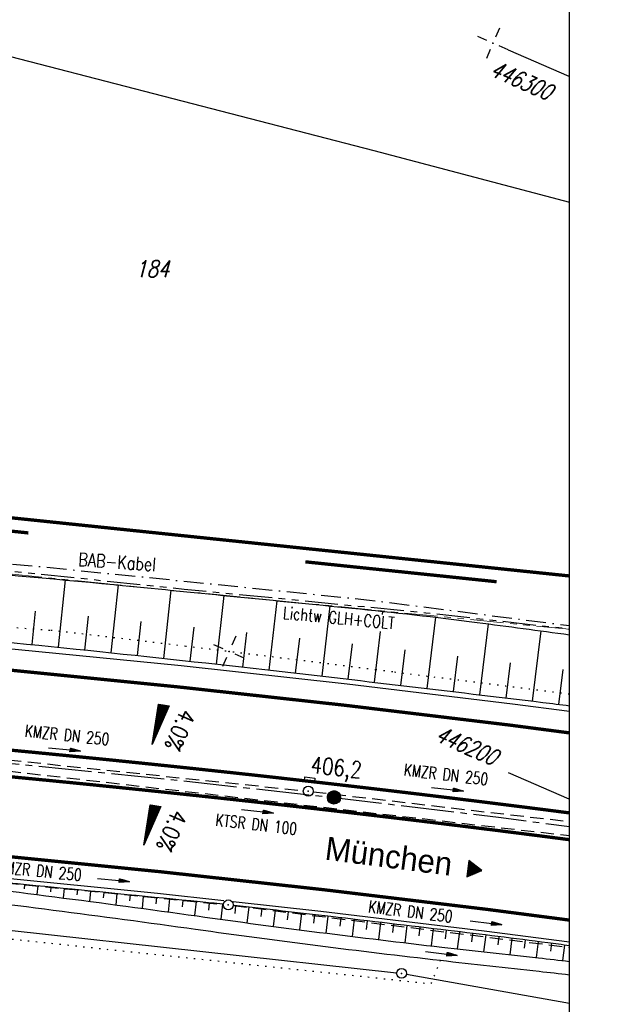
# Model space of a CAD drawing. Extents: x 0 to 1135, y 0 to 420.
# Tile 62 of 84: x 867 to 955, y 179 to 328. Entities that reach past the tile are written whole.
import ezdxf
from ezdxf.enums import TextEntityAlignment as Align

# ---------------------------------------------------------------- set-up
doc = ezdxf.new("R2010")
doc.units = 0
doc.header["$LTSCALE"] = 2
doc.header["$MEASUREMENT"] = 0
for name, pattern in [('ACHSE', [5.5, 4, -0.5, 0.5, -0.5]), ('AUSGEZOGEN', [0]), ('BAB-FM2', [2.6, 1.5, -0.5, 0.1, -0.5]), ('GEMARKBAB', [3.7, 2, -0.5, 0.1, -0.5, 0.1, -0.5]), ('GESTRICH-X2', [1.5, 1, -0.5]), ('PHANTOMX2', [5, 2.5, -0.5, 0.5, -0.5, 0.5, -0.5]), ('PUNKTX2_STR', [0.6, 0.1, -0.5])]:
    doc.linetypes.add(name, pattern=pattern)
doc.layers.get('0').update_dxf_attribs({"color": 8, "linetype": 'AUSGEZOGEN'})
for name, color, linetype in [('ACHSETOP', 250, 'ACHSE'), ('BAB_FM', 8, 'BAB-FM2'), ('BOESCHG', 8, 'AUSGEZOGEN'), ('FBRTOP', 8, 'AUSGEZOGEN'), ('FLSTNR', 8, 'AUSGEZOGEN'), ('GEF', 8, 'AUSGEZOGEN'), ('GEMARKGRZ', 8, 'GEMARKBAB'), ('GRENZL-BAB', 7, 'AUSGEZOGEN'), ('GRENZP-BAB', 7, 'AUSGEZOGEN'), ('HEKT_B', 250, 'CONTINUOUS'), ('KANAL', 200, 'GESTRICH-X2'), ('Lichtwellenleiter COLT', 8, 'PHANTOMX2'), ('Lichtwellenleiter GLH', 8, 'PHANTOMX2'), ('MULDE', 8, 'AUSGEZOGEN'), ('NETZ', 250, 'AUSGEZOGEN'), ('NUTZUNG', 8, 'PUNKTX2_STR'), ('PFEIL', 200, 'CONTINUOUS'), ('PFEILTOP', 8, 'AUSGEZOGEN'), ('RAHMEN', 250, 'AUSGEZOGEN'), ('RICHTUNG', 250, 'CONTINUOUS'), ('SCHSYMBOL', 200, 'AUSGEZOGEN'), ('STROMLTG', 8, 'AUSGEZOGEN'), ('TEXTO', 200, 'CONTINUOUS')]:
    doc.layers.add(name, color=color, linetype=linetype)
doc.styles.add('ROMANS', font='romans.shx', dxfattribs={"width": 0.8})
doc.styles.add('UNIR-O', font='unir_o.shx')

# ---------------------------------------------------------------- blocks, each defined once
blk = doc.blocks.new('IKR')
at = {"color": 0}
for p, q in [((0, 1), (0, 2.5)), ((-2.5, 0), (-1, 0)), ((1, 0), (2.5, 0)), ((0, -2.5), (0, -1))]:
    blk.add_line(p, q, dxfattribs=at)
blk.add_circle((0, 0), 0.05, dxfattribs=at)
blk.add_point((0, 0), dxfattribs=at)
blk = doc.blocks.new('*X16')
at = {"color": 0}
for p, q in [((212.23, 257.39), (213.24, 258.4)), ((212.24, 257.33), (213.31, 258.4)), ((212.24, 257.47), (213.17, 258.4)), ((212.24, 257.26), (213.37, 258.39)), ((212.24, 257.55), (213.09, 258.39)), ((212.25, 257.2), (213.43, 258.38)), ((212.26, 257.63), (213, 258.37)), ((212.27, 257.14), (213.49, 258.37)), ((212.28, 257.09), (213.55, 258.35)), ((212.29, 257.73), (212.9, 258.35)), ((212.3, 257.04), (213.6, 258.33)), ((212.32, 256.99), (213.65, 258.31)), ((212.34, 257.86), (212.78, 258.29)), ((212.35, 256.94), (213.69, 258.29)), ((212.37, 256.9), (213.74, 258.26)), ((212.4, 256.85), (213.78, 258.24)), ((212.43, 256.81), (213.83, 258.21)), ((212.46, 256.77), (213.86, 258.18)), ((212.49, 256.73), (213.9, 258.14)), ((212.53, 256.7), (213.94, 258.11)), ((212.56, 256.66), (213.97, 258.07)), ((212.6, 256.63), (214.01, 258.03)), ((212.64, 256.6), (214.04, 257.99)), ((212.68, 256.57), (214.07, 257.95)), ((212.73, 256.54), (214.09, 257.91)), ((212.77, 256.52), (214.12, 257.86)), ((212.82, 256.49), (214.14, 257.82)), ((212.87, 256.47), (214.16, 257.77)), ((212.92, 256.45), (214.18, 257.72)), ((212.97, 256.44), (214.2, 257.66)), ((213.03, 256.42), (214.21, 257.6)), ((213.09, 256.41), (214.22, 257.54)), ((213.16, 256.41), (214.23, 257.48)), ((213.22, 256.4), (214.23, 257.41)), ((213.3, 256.41), (214.23, 257.34)), ((213.38, 256.41), (214.22, 257.26)), ((213.46, 256.43), (214.2, 257.17)), ((213.56, 256.46), (214.18, 257.07)), ((213.69, 256.51), (214.12, 256.95))]:
    blk.add_line(p, q, dxfattribs=at)
blk = doc.blocks.new('SRMAST2')
at = {"color": 0}
blk.add_circle((0, 0), 0.999, dxfattribs=at)
blk.add_point((0, 0), dxfattribs=at)
blk.add_blockref('*X16', (-213.23, -257.4))
blk = doc.blocks.new('RPFEIL')
at = {"color": 0}
for p, q in [((0, 0), (-1.25, -2.17)), ((-0.85, -2.17), (-0.85, -1.47)), ((-0.75, -2.17), (-0.75, -1.3)), ((-0.65, -2.17), (-0.65, -1.13)), ((-0.55, -2.17), (-0.55, -0.95)), ((-0.45, -2.17), (-0.45, -0.78)), ((-0.35, -2.17), (-0.35, -0.61)), ((-0.25, -2.17), (-0.25, -0.43)), ((-0.15, -2.17), (-0.15, -0.26)), ((-0.05, -2.17), (-0.05, -0.09)), ((1.25, -2.17), (0, 0)), ((0.05, -2.17), (0.05, -0.09)), ((0.15, -2.17), (0.15, -0.26)), ((0.25, -2.17), (0.25, -0.43)), ((0.35, -2.17), (0.35, -0.61)), ((0.45, -2.17), (0.45, -0.78)), ((0.55, -2.17), (0.55, -0.95)), ((0.65, -2.17), (0.65, -1.13)), ((0.75, -2.17), (0.75, -1.3)), ((0.85, -2.17), (0.85, -1.47)), ((-1.25, -2.17), (1.25, -2.17)), ((-1.15, -2.17), (-1.15, -1.99)), ((-1.05, -2.17), (-1.05, -1.82)), ((-0.95, -2.17), (-0.95, -1.65)), ((0.95, -2.17), (0.95, -1.65)), ((1.05, -2.17), (1.05, -1.82)), ((1.15, -2.17), (1.15, -1.99))]:
    blk.add_line(p, q, dxfattribs=at)
blk = doc.blocks.new('*X14')
at = {"color": 0}
for p, q in [((725.83, 193.84), (727.44, 195.45)), ((725.83, 193.85), (727.43, 195.45)), ((725.83, 193.86), (727.42, 195.45)), ((725.83, 193.87), (727.41, 195.45)), ((725.83, 193.88), (727.4, 195.45)), ((725.83, 193.89), (727.39, 195.45)), ((725.83, 193.9), (727.38, 195.45)), ((725.83, 193.91), (727.37, 195.45)), ((725.83, 193.91), (727.37, 195.45)), ((725.83, 193.92), (727.36, 195.45)), ((725.83, 193.93), (727.35, 195.45)), ((725.83, 193.94), (727.34, 195.45)), ((725.83, 193.95), (727.33, 195.45)), ((725.83, 193.96), (727.32, 195.45)), ((725.83, 193.97), (727.31, 195.45)), ((725.83, 193.98), (727.3, 195.45)), ((725.83, 193.99), (727.29, 195.45)), ((725.83, 193.99), (727.29, 195.45)), ((725.83, 194), (727.28, 195.45)), ((725.83, 194.01), (727.27, 195.45)), ((725.83, 194.02), (727.26, 195.45)), ((725.83, 194.03), (727.25, 195.45)), ((725.83, 194.04), (727.24, 195.45)), ((725.83, 194.05), (727.23, 195.45)), ((725.83, 194.06), (727.22, 195.45)), ((725.83, 194.06), (727.21, 195.45)), ((725.83, 194.07), (727.21, 195.45)), ((725.83, 194.08), (727.2, 195.45)), ((725.83, 194.09), (727.19, 195.45)), ((725.83, 194.1), (727.18, 195.45)), ((725.83, 194.11), (727.17, 195.45)), ((725.83, 194.12), (727.16, 195.45)), ((725.83, 194.13), (727.15, 195.45)), ((725.83, 194.14), (727.14, 195.45)), ((725.83, 194.14), (727.14, 195.45)), ((725.83, 194.15), (727.13, 195.45)), ((725.83, 194.16), (727.12, 195.45)), ((725.83, 194.17), (727.11, 195.45)), ((725.83, 194.18), (727.1, 195.45)), ((725.83, 194.19), (727.09, 195.45)), ((725.83, 194.2), (727.08, 195.45)), ((725.83, 194.21), (727.07, 195.45)), ((725.83, 194.21), (727.06, 195.45)), ((725.83, 194.22), (727.06, 195.45)), ((725.83, 194.23), (727.05, 195.45)), ((725.83, 194.24), (727.04, 195.45)), ((725.83, 194.25), (727.03, 195.45)), ((725.83, 194.26), (727.02, 195.45)), ((725.83, 194.27), (727.01, 195.45)), ((725.83, 194.28), (727, 195.45)), ((725.83, 194.29), (726.99, 195.45)), ((725.83, 194.29), (726.99, 195.45)), ((725.83, 194.3), (726.98, 195.45)), ((725.83, 194.31), (726.97, 195.45)), ((725.83, 194.32), (726.96, 195.45)), ((725.83, 194.33), (726.95, 195.45)), ((725.83, 194.34), (726.94, 195.45)), ((725.83, 194.35), (726.93, 195.45)), ((725.83, 194.36), (726.92, 195.45)), ((725.83, 194.37), (726.91, 195.45)), ((725.83, 194.37), (726.91, 195.45)), ((725.83, 194.38), (726.9, 195.45)), ((725.83, 194.39), (726.89, 195.45)), ((725.83, 194.4), (726.88, 195.45)), ((725.83, 194.41), (726.87, 195.45)), ((725.83, 194.42), (726.86, 195.45)), ((725.83, 194.43), (726.85, 195.45)), ((725.83, 194.44), (726.84, 195.45)), ((725.83, 194.44), (726.83, 195.45)), ((725.83, 194.45), (726.83, 195.45)), ((725.83, 194.46), (726.82, 195.45)), ((725.83, 194.47), (726.81, 195.45)), ((725.83, 194.48), (726.8, 195.45)), ((725.83, 194.49), (726.79, 195.45)), ((725.83, 194.5), (726.78, 195.45)), ((725.83, 194.51), (726.77, 195.45)), ((725.83, 194.52), (726.76, 195.45)), ((725.83, 194.52), (726.76, 195.45)), ((725.83, 194.53), (726.75, 195.45)), ((725.83, 194.54), (726.74, 195.45)), ((725.83, 194.55), (726.73, 195.45)), ((725.83, 194.56), (726.72, 195.45)), ((725.83, 194.57), (726.71, 195.45)), ((725.83, 194.58), (726.7, 195.45)), ((725.83, 194.59), (726.69, 195.45)), ((725.83, 194.59), (726.68, 195.45)), ((725.83, 194.6), (726.68, 195.45)), ((725.83, 194.61), (726.67, 195.45)), ((725.83, 194.62), (726.66, 195.45)), ((725.83, 194.63), (726.65, 195.45)), ((725.83, 194.64), (726.64, 195.45)), ((725.83, 194.65), (726.63, 195.45)), ((725.83, 194.66), (726.62, 195.45)), ((725.83, 194.67), (726.61, 195.45)), ((725.83, 194.67), (726.61, 195.45)), ((725.83, 194.68), (726.6, 195.45)), ((725.83, 194.69), (726.59, 195.45)), ((725.83, 194.7), (726.58, 195.45)), ((725.83, 194.71), (726.57, 195.45)), ((725.83, 194.72), (726.56, 195.45)), ((725.83, 194.73), (726.55, 195.45)), ((725.83, 194.74), (726.54, 195.45)), ((725.83, 194.75), (726.53, 195.45)), ((725.83, 194.75), (726.53, 195.45)), ((725.83, 194.76), (726.52, 195.45)), ((725.83, 194.77), (726.51, 195.45)), ((725.83, 194.78), (726.5, 195.45)), ((725.83, 194.79), (726.49, 195.45)), ((725.83, 194.8), (726.48, 195.45)), ((725.83, 194.81), (726.47, 195.45)), ((725.83, 194.82), (726.46, 195.45)), ((725.83, 194.82), (726.45, 195.45)), ((725.83, 194.83), (726.45, 195.45)), ((725.83, 194.84), (726.44, 195.45)), ((725.83, 194.85), (726.43, 195.45)), ((725.83, 194.86), (726.42, 195.45)), ((725.83, 194.87), (726.41, 195.45)), ((725.83, 194.88), (726.4, 195.45)), ((725.83, 194.89), (726.39, 195.45)), ((725.83, 194.9), (726.38, 195.45)), ((725.83, 194.9), (726.38, 195.45)), ((725.83, 194.91), (726.37, 195.45)), ((725.83, 194.92), (726.36, 195.45)), ((725.83, 194.93), (726.35, 195.45)), ((725.83, 194.94), (726.34, 195.45)), ((725.83, 194.95), (726.33, 195.45)), ((725.83, 194.96), (726.32, 195.45)), ((725.83, 194.97), (726.31, 195.45)), ((725.83, 194.98), (726.3, 195.45)), ((725.83, 194.98), (726.3, 195.45)), ((725.83, 194.99), (726.29, 195.45)), ((725.83, 195), (726.28, 195.45)), ((725.83, 195.01), (726.27, 195.45)), ((725.83, 195.02), (726.26, 195.45)), ((725.83, 195.03), (726.25, 195.45)), ((725.83, 195.04), (726.24, 195.45)), ((725.83, 195.05), (726.23, 195.45)), ((725.83, 195.05), (726.22, 195.45)), ((725.83, 195.06), (726.22, 195.45)), ((725.83, 195.07), (726.21, 195.45)), ((725.83, 195.08), (726.2, 195.45)), ((725.83, 195.09), (726.19, 195.45)), ((725.83, 195.1), (726.18, 195.45)), ((725.83, 195.11), (726.17, 195.45)), ((725.83, 195.12), (726.16, 195.45)), ((725.83, 195.13), (726.15, 195.45)), ((725.83, 195.13), (726.15, 195.45)), ((725.83, 195.14), (726.14, 195.45)), ((725.83, 195.15), (726.13, 195.45)), ((725.83, 195.16), (726.12, 195.45)), ((725.83, 195.17), (726.11, 195.45)), ((725.83, 195.18), (726.1, 195.45)), ((725.83, 195.19), (726.09, 195.45)), ((725.83, 195.2), (726.08, 195.45)), ((725.83, 195.2), (726.07, 195.45)), ((725.83, 195.21), (726.07, 195.45)), ((725.83, 195.22), (726.06, 195.45)), ((725.83, 195.23), (726.05, 195.45)), ((725.83, 195.24), (726.04, 195.45)), ((725.83, 195.25), (726.03, 195.45)), ((725.83, 195.26), (726.02, 195.45)), ((725.83, 195.27), (726.01, 195.45)), ((725.83, 195.28), (726, 195.45)), ((725.83, 195.28), (726, 195.45)), ((725.83, 195.29), (725.99, 195.45)), ((725.83, 195.3), (725.98, 195.45)), ((725.83, 195.31), (725.97, 195.45)), ((725.83, 195.32), (725.96, 195.45)), ((725.83, 195.33), (725.95, 195.45)), ((725.83, 195.34), (725.94, 195.45)), ((725.83, 195.35), (725.93, 195.45)), ((725.83, 195.36), (725.92, 195.45)), ((725.83, 195.36), (725.92, 195.45)), ((725.83, 195.37), (725.91, 195.45)), ((725.83, 195.38), (725.9, 195.45)), ((725.83, 195.39), (725.89, 195.45)), ((725.83, 195.4), (725.88, 195.45)), ((725.83, 195.41), (725.87, 195.45)), ((725.83, 195.42), (725.86, 195.45)), ((725.83, 195.43), (725.85, 195.45)), ((725.83, 195.43), (725.84, 195.45)), ((725.83, 195.44), (725.84, 195.45)), ((725.83, 193.83), (727.43, 195.43)), ((725.83, 193.82), (727.43, 195.42)), ((725.83, 193.81), (727.43, 195.41)), ((725.83, 193.8), (727.42, 195.4)), ((725.83, 193.79), (727.42, 195.38)), ((725.83, 193.78), (727.42, 195.37)), ((725.83, 193.77), (727.41, 195.36)), ((725.83, 193.76), (727.41, 195.35)), ((725.83, 193.76), (727.41, 195.34)), ((725.83, 193.75), (727.4, 195.32)), ((725.83, 193.74), (727.4, 195.31)), ((725.83, 193.73), (727.4, 195.3)), ((725.83, 193.72), (727.4, 195.29)), ((725.83, 193.71), (727.39, 195.28)), ((725.83, 193.7), (727.39, 195.26)), ((725.83, 193.69), (727.39, 195.25)), ((725.83, 193.68), (727.38, 195.24)), ((725.83, 193.68), (727.38, 195.23)), ((725.83, 193.67), (727.38, 195.22)), ((725.83, 193.66), (727.37, 195.2)), ((725.83, 193.65), (727.37, 195.19)), ((725.83, 193.64), (727.37, 195.18)), ((725.83, 193.63), (727.36, 195.17)), ((725.83, 193.62), (727.36, 195.16)), ((725.83, 193.61), (727.36, 195.14)), ((725.83, 193.61), (727.35, 195.13)), ((725.83, 193.6), (727.35, 195.12)), ((725.83, 193.59), (727.35, 195.11)), ((725.83, 193.58), (727.34, 195.1)), ((725.83, 193.57), (727.34, 195.08)), ((725.83, 193.56), (727.34, 195.07)), ((725.83, 193.55), (727.34, 195.06)), ((725.83, 193.54), (727.33, 195.05)), ((725.83, 193.53), (727.33, 195.04)), ((725.83, 193.53), (727.33, 195.02)), ((725.83, 193.52), (727.32, 195.01)), ((725.83, 193.51), (727.32, 195)), ((725.83, 193.5), (727.32, 194.99)), ((725.83, 193.49), (727.31, 194.98)), ((725.83, 193.48), (727.31, 194.96)), ((725.83, 193.47), (727.31, 194.95)), ((725.83, 193.46), (727.3, 194.94)), ((725.83, 193.45), (727.3, 194.93)), ((725.83, 193.45), (727.3, 194.92)), ((725.83, 193.44), (727.29, 194.91)), ((725.83, 193.43), (727.29, 194.89)), ((725.83, 193.42), (727.29, 194.88)), ((725.83, 193.41), (727.29, 194.87)), ((725.83, 193.4), (727.28, 194.86)), ((725.83, 193.39), (727.28, 194.85)), ((725.83, 193.38), (727.28, 194.83)), ((725.83, 193.38), (727.27, 194.82)), ((725.83, 193.37), (727.27, 194.81)), ((725.83, 193.36), (727.27, 194.8)), ((725.83, 193.35), (727.26, 194.79)), ((725.83, 193.34), (727.26, 194.77)), ((725.83, 193.33), (727.26, 194.76)), ((725.83, 193.32), (727.25, 194.75)), ((725.83, 193.31), (727.25, 194.74)), ((725.83, 193.3), (727.25, 194.73)), ((725.83, 193.3), (727.24, 194.71)), ((725.83, 193.29), (727.24, 194.7)), ((725.83, 193.28), (727.24, 194.69)), ((725.83, 193.27), (727.23, 194.68)), ((725.83, 193.26), (727.23, 194.67)), ((725.83, 193.25), (727.23, 194.65)), ((725.83, 193.24), (727.23, 194.64)), ((725.83, 193.23), (727.22, 194.63)), ((725.83, 193.22), (727.22, 194.62)), ((725.83, 193.22), (727.22, 194.61)), ((725.83, 193.21), (727.21, 194.59)), ((725.83, 193.2), (727.21, 194.58)), ((725.83, 193.19), (727.21, 194.57)), ((725.83, 193.18), (727.2, 194.56)), ((725.83, 193.17), (727.2, 194.55)), ((725.83, 193.16), (727.2, 194.53)), ((725.83, 193.15), (727.19, 194.52)), ((725.83, 193.15), (727.19, 194.51)), ((725.83, 193.14), (727.19, 194.5)), ((725.83, 193.13), (727.18, 194.49)), ((725.83, 193.12), (727.18, 194.47)), ((725.83, 193.11), (727.18, 194.46)), ((725.83, 193.1), (727.17, 194.45)), ((725.83, 193.09), (727.17, 194.44)), ((725.83, 193.08), (727.17, 194.43)), ((725.83, 193.07), (727.17, 194.41)), ((725.83, 193.07), (727.16, 194.4)), ((725.83, 193.06), (727.16, 194.39)), ((725.83, 193.05), (727.16, 194.38)), ((725.83, 193.04), (727.15, 194.37)), ((725.83, 193.03), (727.15, 194.35)), ((725.83, 193.02), (727.15, 194.34)), ((725.83, 193.01), (727.14, 194.33)), ((725.83, 193), (727.14, 194.32)), ((725.83, 193), (727.14, 194.31)), ((725.83, 192.99), (727.13, 194.29)), ((725.83, 192.98), (727.13, 194.28)), ((725.83, 192.97), (727.13, 194.27)), ((725.83, 192.96), (727.12, 194.26)), ((725.83, 192.95), (727.12, 194.25)), ((725.83, 192.94), (727.12, 194.23)), ((725.83, 192.93), (727.11, 194.22)), ((725.83, 192.92), (727.11, 194.21)), ((725.83, 192.92), (727.11, 194.2)), ((725.83, 192.91), (727.11, 194.19)), ((725.83, 192.9), (727.1, 194.17)), ((725.83, 192.89), (727.1, 194.16)), ((725.83, 192.88), (727.1, 194.15)), ((725.83, 192.87), (727.09, 194.14)), ((725.83, 192.86), (727.09, 194.13)), ((725.83, 192.85), (727.09, 194.11)), ((725.83, 192.84), (727.08, 194.1)), ((725.83, 192.84), (727.08, 194.09)), ((725.83, 192.83), (727.08, 194.08)), ((725.83, 192.82), (727.07, 194.07)), ((725.83, 192.81), (727.07, 194.05)), ((725.83, 192.8), (727.07, 194.04)), ((725.83, 192.79), (727.06, 194.03)), ((725.83, 192.78), (727.06, 194.02)), ((725.83, 192.77), (727.06, 194.01)), ((725.83, 192.77), (727.05, 193.99)), ((725.83, 192.76), (727.05, 193.98)), ((725.83, 192.75), (727.05, 193.97)), ((725.83, 192.74), (727.05, 193.96)), ((725.83, 192.73), (727.04, 193.95)), ((725.83, 192.72), (727.04, 193.93)), ((725.83, 192.71), (727.04, 193.92)), ((725.83, 192.7), (727.03, 193.91)), ((725.83, 192.69), (727.03, 193.9)), ((725.83, 192.69), (727.03, 193.89)), ((725.83, 192.68), (727.02, 193.87)), ((725.83, 192.67), (727.02, 193.86)), ((725.83, 192.66), (727.02, 193.85)), ((725.83, 192.65), (727.01, 193.84)), ((725.83, 192.64), (727.01, 193.83)), ((725.83, 192.63), (727.01, 193.81)), ((725.83, 192.62), (727, 193.8)), ((725.83, 192.62), (727, 193.79)), ((725.83, 192.61), (727, 193.78)), ((725.83, 192.6), (726.99, 193.77)), ((725.83, 192.59), (726.99, 193.75)), ((725.83, 192.58), (726.99, 193.74)), ((725.83, 192.57), (726.99, 193.73)), ((725.83, 192.56), (726.98, 193.72)), ((725.83, 192.55), (726.98, 193.71)), ((725.83, 192.54), (726.98, 193.69)), ((725.83, 192.54), (726.97, 193.68)), ((725.83, 192.53), (726.97, 193.67)), ((725.83, 192.52), (726.97, 193.66)), ((725.83, 192.51), (726.96, 193.65)), ((725.83, 192.5), (726.96, 193.63)), ((725.83, 192.49), (726.96, 193.62)), ((725.83, 192.48), (726.95, 193.61)), ((725.83, 192.47), (726.95, 193.6)), ((725.83, 192.46), (726.95, 193.59)), ((725.83, 192.46), (726.94, 193.57)), ((725.83, 192.45), (726.94, 193.56)), ((725.83, 192.44), (726.94, 193.55)), ((725.83, 192.43), (726.94, 193.54)), ((725.83, 192.42), (726.93, 193.53)), ((725.83, 192.41), (726.93, 193.51)), ((725.83, 192.4), (726.93, 193.5)), ((725.83, 192.39), (726.92, 193.49)), ((725.83, 192.39), (726.92, 193.48)), ((725.83, 192.38), (726.92, 193.47)), ((725.83, 192.37), (726.91, 193.45)), ((725.83, 192.36), (726.91, 193.44)), ((725.83, 192.35), (726.91, 193.43)), ((725.83, 192.34), (726.9, 193.42)), ((725.83, 192.33), (726.9, 193.41)), ((725.83, 192.32), (726.9, 193.39)), ((725.83, 192.31), (726.89, 193.38)), ((725.83, 192.31), (726.89, 193.37)), ((725.83, 192.3), (726.89, 193.36)), ((725.83, 192.29), (726.88, 193.35)), ((725.83, 192.28), (726.88, 193.33)), ((725.83, 192.27), (726.88, 193.32)), ((725.83, 192.26), (726.88, 193.31)), ((725.83, 192.25), (726.87, 193.3)), ((725.83, 192.24), (726.87, 193.29)), ((725.83, 192.24), (726.87, 193.27)), ((725.83, 192.23), (726.86, 193.26)), ((725.83, 192.22), (726.86, 193.25)), ((725.83, 192.21), (726.86, 193.24)), ((725.83, 192.2), (726.85, 193.23)), ((725.83, 192.19), (726.85, 193.21)), ((725.83, 192.18), (726.85, 193.2)), ((725.83, 192.17), (726.84, 193.19)), ((725.83, 192.16), (726.84, 193.18)), ((725.83, 192.16), (726.84, 193.17)), ((725.83, 192.15), (726.83, 193.15)), ((725.83, 192.14), (726.83, 193.14)), ((725.83, 192.13), (726.83, 193.13)), ((725.83, 192.12), (726.82, 193.12)), ((725.83, 192.11), (726.82, 193.11)), ((725.83, 192.1), (726.82, 193.09)), ((725.83, 192.09), (726.82, 193.08)), ((725.83, 192.08), (726.81, 193.07)), ((725.83, 192.08), (726.81, 193.06)), ((725.83, 192.07), (726.81, 193.05)), ((725.83, 192.06), (726.8, 193.03)), ((725.83, 192.05), (726.8, 193.02)), ((725.83, 192.04), (726.8, 193.01)), ((725.83, 192.03), (726.79, 193)), ((725.83, 192.02), (726.79, 192.99)), ((725.83, 192.01), (726.79, 192.97)), ((725.83, 192.01), (726.78, 192.96)), ((725.83, 192), (726.78, 192.95)), ((725.83, 191.99), (726.78, 192.94)), ((725.83, 191.98), (726.77, 192.93)), ((725.83, 191.97), (726.77, 192.91)), ((725.83, 191.96), (726.77, 192.9)), ((725.83, 191.95), (726.76, 192.89)), ((725.83, 191.94), (726.76, 192.88)), ((725.83, 191.93), (726.76, 192.87)), ((725.83, 191.93), (726.76, 192.85)), ((725.83, 191.92), (726.75, 192.84)), ((725.83, 191.91), (726.75, 192.83)), ((725.83, 191.9), (726.75, 192.82)), ((725.83, 191.89), (726.74, 192.81)), ((725.83, 191.88), (726.74, 192.79)), ((725.83, 191.87), (726.74, 192.78)), ((725.83, 191.86), (726.73, 192.77)), ((725.83, 191.85), (726.73, 192.76)), ((725.83, 191.85), (726.73, 192.75)), ((725.83, 191.84), (726.72, 192.73)), ((725.83, 191.83), (726.72, 192.72)), ((725.83, 191.82), (726.72, 192.71)), ((725.83, 191.81), (726.71, 192.7)), ((725.83, 191.8), (726.71, 192.69)), ((725.83, 191.79), (726.71, 192.67)), ((725.83, 191.78), (726.7, 192.66)), ((725.83, 191.78), (726.7, 192.65)), ((725.83, 191.77), (726.7, 192.64)), ((725.83, 191.76), (726.7, 192.63)), ((725.83, 191.75), (726.69, 192.61)), ((725.83, 191.74), (726.69, 192.6)), ((725.83, 191.73), (726.69, 192.59)), ((725.83, 191.72), (726.68, 192.58)), ((725.83, 191.71), (726.68, 192.57)), ((725.83, 191.7), (726.68, 192.55)), ((725.83, 191.7), (726.67, 192.54)), ((725.83, 191.69), (726.67, 192.53)), ((725.83, 191.68), (726.67, 192.52)), ((725.83, 191.67), (726.66, 192.51)), ((725.83, 191.66), (726.66, 192.49)), ((725.83, 191.65), (726.66, 192.48)), ((725.83, 191.64), (726.65, 192.47)), ((725.83, 191.63), (726.65, 192.46)), ((725.83, 191.63), (726.65, 192.45)), ((725.83, 191.62), (726.64, 192.43)), ((725.83, 191.61), (726.64, 192.42)), ((725.83, 191.6), (726.64, 192.41)), ((725.83, 191.59), (726.64, 192.4)), ((725.83, 191.58), (726.63, 192.39)), ((725.83, 191.57), (726.63, 192.37)), ((725.83, 191.56), (726.63, 192.36)), ((725.83, 191.55), (726.62, 192.35)), ((725.83, 191.55), (726.62, 192.34)), ((725.83, 191.54), (726.62, 192.33)), ((725.83, 191.53), (726.61, 192.31)), ((725.83, 191.52), (726.61, 192.3)), ((725.83, 191.51), (726.61, 192.29)), ((725.83, 191.5), (726.6, 192.28)), ((725.83, 191.49), (726.6, 192.27)), ((725.83, 191.48), (726.6, 192.25)), ((725.83, 191.47), (726.59, 192.24)), ((725.83, 191.47), (726.59, 192.23)), ((725.83, 191.46), (726.59, 192.22)), ((725.83, 191.45), (726.59, 192.21)), ((725.83, 191.44), (726.58, 192.19)), ((725.83, 191.43), (726.58, 192.18)), ((725.83, 191.42), (726.58, 192.17)), ((725.83, 191.41), (726.57, 192.16)), ((725.83, 191.4), (726.57, 192.15)), ((725.83, 191.4), (726.57, 192.13)), ((725.83, 191.39), (726.56, 192.12)), ((725.83, 191.38), (726.56, 192.11)), ((725.83, 191.37), (726.56, 192.1)), ((725.83, 191.36), (726.55, 192.09)), ((725.83, 191.35), (726.55, 192.07)), ((725.83, 191.34), (726.55, 192.06)), ((725.83, 191.33), (726.54, 192.05)), ((725.83, 191.32), (726.54, 192.04)), ((725.83, 191.32), (726.54, 192.03)), ((725.83, 191.31), (726.53, 192.01)), ((725.83, 191.3), (726.53, 192)), ((725.83, 191.29), (726.53, 191.99)), ((725.83, 191.28), (726.53, 191.98)), ((725.83, 191.27), (726.52, 191.97)), ((725.83, 191.26), (726.52, 191.95)), ((725.83, 191.25), (726.52, 191.94)), ((725.83, 191.25), (726.51, 191.93)), ((725.83, 191.24), (726.51, 191.92)), ((725.83, 191.23), (726.51, 191.91)), ((725.83, 191.22), (726.5, 191.89)), ((725.83, 191.21), (726.5, 191.88)), ((725.83, 191.2), (726.5, 191.87)), ((725.83, 191.19), (726.49, 191.86)), ((725.83, 191.18), (726.49, 191.85)), ((725.83, 191.17), (726.49, 191.84)), ((725.83, 191.17), (726.48, 191.82)), ((725.83, 191.16), (726.48, 191.81)), ((725.83, 191.15), (726.48, 191.8)), ((725.83, 191.14), (726.47, 191.79)), ((725.83, 191.13), (726.47, 191.78)), ((725.83, 191.12), (726.47, 191.76)), ((725.83, 191.11), (726.47, 191.75)), ((725.83, 191.1), (726.46, 191.74)), ((725.83, 191.09), (726.46, 191.73)), ((725.83, 191.09), (726.46, 191.72)), ((725.83, 191.08), (726.45, 191.7)), ((725.83, 191.07), (726.45, 191.69)), ((725.83, 191.06), (726.45, 191.68)), ((725.83, 191.05), (726.44, 191.67)), ((725.83, 191.04), (726.44, 191.66)), ((725.83, 191.03), (726.44, 191.64)), ((725.83, 191.02), (726.43, 191.63)), ((725.83, 191.02), (726.43, 191.62)), ((725.83, 191.01), (726.43, 191.61)), ((725.83, 191), (726.42, 191.6)), ((725.83, 190.99), (726.42, 191.58)), ((725.83, 190.98), (726.42, 191.57)), ((725.83, 190.97), (726.41, 191.56)), ((725.83, 190.96), (726.41, 191.55)), ((725.83, 190.95), (726.41, 191.54)), ((725.83, 190.94), (726.41, 191.52)), ((725.83, 190.94), (726.4, 191.51)), ((725.83, 190.93), (726.4, 191.5)), ((725.83, 190.92), (726.4, 191.49)), ((725.83, 190.91), (726.39, 191.48)), ((725.83, 190.9), (726.39, 191.46)), ((725.83, 190.89), (726.39, 191.45)), ((725.83, 190.88), (726.38, 191.44)), ((725.83, 190.87), (726.38, 191.43)), ((725.83, 190.87), (726.38, 191.42)), ((725.83, 190.86), (726.37, 191.4)), ((725.83, 190.85), (726.37, 191.39)), ((725.83, 190.84), (726.37, 191.38)), ((725.83, 190.83), (726.36, 191.37)), ((725.83, 190.82), (726.36, 191.36)), ((725.83, 190.81), (726.36, 191.34)), ((725.83, 190.8), (726.35, 191.33)), ((725.83, 190.79), (726.35, 191.32)), ((725.83, 190.79), (726.35, 191.31)), ((725.83, 190.78), (726.35, 191.3)), ((725.83, 190.77), (726.34, 191.28)), ((725.83, 190.76), (726.34, 191.27)), ((725.83, 190.75), (726.34, 191.26)), ((725.83, 190.74), (726.33, 191.25)), ((725.83, 190.73), (726.33, 191.24)), ((725.83, 190.72), (726.33, 191.22)), ((725.83, 190.71), (726.32, 191.21)), ((725.83, 190.71), (726.32, 191.2)), ((725.83, 190.7), (726.32, 191.19)), ((725.83, 190.69), (726.31, 191.18)), ((725.83, 190.68), (726.31, 191.16)), ((725.83, 190.67), (726.31, 191.15)), ((725.83, 190.66), (726.3, 191.14)), ((725.83, 190.65), (726.3, 191.13)), ((725.83, 190.64), (726.3, 191.12)), ((725.83, 190.64), (726.29, 191.1)), ((725.83, 190.63), (726.29, 191.09)), ((725.83, 190.62), (726.29, 191.08)), ((725.83, 190.61), (726.29, 191.07)), ((725.83, 190.6), (726.28, 191.06)), ((725.83, 190.59), (726.28, 191.04)), ((725.83, 190.58), (726.28, 191.03)), ((725.83, 190.57), (726.27, 191.02)), ((725.83, 190.56), (726.27, 191.01)), ((725.83, 190.56), (726.27, 191)), ((725.83, 190.55), (726.26, 190.98)), ((725.83, 190.54), (726.26, 190.97)), ((725.83, 190.53), (726.26, 190.96)), ((725.83, 190.52), (726.25, 190.95)), ((725.83, 190.51), (726.25, 190.94)), ((725.83, 190.5), (726.25, 190.92)), ((725.83, 190.49), (726.24, 190.91)), ((725.83, 190.48), (726.24, 190.9)), ((725.83, 190.48), (726.24, 190.89)), ((725.83, 190.47), (726.24, 190.88)), ((725.83, 190.46), (726.23, 190.86)), ((725.83, 190.45), (726.23, 190.85)), ((725.83, 190.44), (726.23, 190.84)), ((725.83, 190.43), (726.22, 190.83)), ((725.83, 190.42), (726.22, 190.82)), ((725.83, 190.41), (726.22, 190.8)), ((725.83, 190.41), (726.21, 190.79)), ((725.83, 190.4), (726.21, 190.78)), ((725.83, 190.39), (726.21, 190.77)), ((725.83, 190.38), (726.2, 190.76)), ((725.83, 190.37), (726.2, 190.74)), ((725.83, 190.36), (726.2, 190.73)), ((725.83, 190.35), (726.19, 190.72)), ((725.83, 190.34), (726.19, 190.71)), ((725.83, 190.33), (726.19, 190.7)), ((725.83, 190.33), (726.18, 190.68)), ((725.83, 190.32), (726.18, 190.67)), ((725.83, 190.31), (726.18, 190.66)), ((725.83, 190.3), (726.18, 190.65)), ((725.83, 190.29), (726.17, 190.64)), ((725.83, 190.28), (726.17, 190.62)), ((725.83, 190.27), (726.17, 190.61)), ((725.83, 190.26), (726.16, 190.6)), ((725.83, 190.26), (726.16, 190.59)), ((725.83, 190.25), (726.16, 190.58)), ((725.83, 190.24), (726.15, 190.56)), ((725.83, 190.23), (726.15, 190.55)), ((725.83, 190.22), (726.15, 190.54)), ((725.83, 190.21), (726.14, 190.53)), ((725.83, 190.2), (726.14, 190.52)), ((725.83, 190.19), (726.14, 190.5)), ((725.83, 190.18), (726.13, 190.49)), ((725.83, 190.18), (726.13, 190.48)), ((725.83, 190.17), (726.13, 190.47)), ((725.83, 190.16), (726.12, 190.46)), ((725.83, 190.15), (726.12, 190.44)), ((725.83, 190.14), (726.12, 190.43)), ((725.83, 190.13), (726.12, 190.42)), ((725.83, 190.12), (726.11, 190.41)), ((725.83, 190.11), (726.11, 190.4)), ((725.83, 190.1), (726.11, 190.38)), ((725.83, 190.1), (726.1, 190.37)), ((725.83, 190.09), (726.1, 190.36)), ((725.83, 190.08), (726.1, 190.35)), ((725.83, 190.07), (726.09, 190.34)), ((725.83, 190.06), (726.09, 190.32)), ((725.83, 190.05), (726.09, 190.31)), ((725.83, 190.04), (726.08, 190.3)), ((725.83, 190.03), (726.08, 190.29)), ((725.83, 190.03), (726.08, 190.28)), ((725.83, 190.02), (726.07, 190.26)), ((725.83, 190.01), (726.07, 190.25)), ((725.83, 190), (726.07, 190.24)), ((725.83, 189.99), (726.06, 190.23)), ((725.83, 189.98), (726.06, 190.22)), ((725.83, 189.97), (726.06, 190.2)), ((725.83, 189.96), (726.06, 190.19)), ((725.83, 189.95), (726.05, 190.18)), ((725.83, 189.95), (726.05, 190.17)), ((725.83, 189.94), (726.05, 190.16)), ((725.83, 189.93), (726.04, 190.14)), ((725.83, 189.92), (726.04, 190.13)), ((725.83, 189.91), (726.04, 190.12)), ((725.83, 189.9), (726.03, 190.11)), ((725.83, 189.89), (726.03, 190.1)), ((725.83, 189.88), (726.03, 190.08)), ((725.83, 189.88), (726.02, 190.07)), ((725.83, 189.87), (726.02, 190.06)), ((725.83, 189.86), (726.02, 190.05)), ((725.83, 189.85), (726.01, 190.04)), ((725.83, 189.84), (726.01, 190.02)), ((725.83, 189.83), (726.01, 190.01)), ((725.83, 189.82), (726, 190)), ((725.83, 189.81), (726, 189.99)), ((725.83, 189.8), (726, 189.98)), ((725.83, 189.8), (726, 189.96)), ((725.83, 189.79), (725.99, 189.95)), ((725.83, 189.78), (725.99, 189.94)), ((725.83, 189.77), (725.99, 189.93)), ((725.83, 189.76), (725.98, 189.92)), ((725.83, 189.75), (725.98, 189.9)), ((725.83, 189.74), (725.98, 189.89)), ((725.83, 189.73), (725.97, 189.88)), ((725.83, 189.72), (725.97, 189.87)), ((725.83, 189.72), (725.97, 189.86)), ((725.83, 189.71), (725.96, 189.84)), ((725.83, 189.7), (725.96, 189.83)), ((725.83, 189.69), (725.96, 189.82)), ((725.83, 189.68), (725.95, 189.81)), ((725.83, 189.67), (725.95, 189.8)), ((725.83, 189.66), (725.95, 189.78)), ((725.83, 189.65), (725.94, 189.77)), ((725.83, 189.65), (725.94, 189.76)), ((725.83, 189.64), (725.94, 189.75)), ((725.83, 189.63), (725.94, 189.74)), ((725.83, 189.62), (725.93, 189.72)), ((725.83, 189.61), (725.93, 189.71)), ((725.83, 189.6), (725.93, 189.7)), ((725.83, 189.59), (725.92, 189.69)), ((725.83, 189.58), (725.92, 189.68)), ((725.83, 189.57), (725.92, 189.66)), ((725.83, 189.57), (725.91, 189.65)), ((725.83, 189.56), (725.91, 189.64)), ((725.83, 189.55), (725.91, 189.63)), ((725.83, 189.54), (725.9, 189.62)), ((725.83, 189.53), (725.9, 189.6)), ((725.83, 189.52), (725.9, 189.59)), ((725.83, 189.51), (725.89, 189.58)), ((725.83, 189.5), (725.89, 189.57)), ((725.83, 189.49), (725.89, 189.56)), ((725.83, 189.49), (725.89, 189.54)), ((725.83, 189.48), (725.88, 189.53)), ((725.83, 189.47), (725.88, 189.52)), ((725.83, 189.46), (725.88, 189.51)), ((725.83, 189.45), (725.87, 189.5)), ((725.83, 189.44), (725.87, 189.48)), ((725.83, 189.43), (725.87, 189.47)), ((725.83, 189.42), (725.86, 189.46)), ((725.83, 189.42), (725.86, 189.45)), ((725.83, 189.41), (725.86, 189.44)), ((725.83, 189.4), (725.85, 189.42)), ((725.83, 189.39), (725.85, 189.41)), ((725.83, 189.38), (725.85, 189.4)), ((725.83, 189.37), (725.84, 189.39)), ((725.83, 189.36), (725.84, 189.38)), ((725.83, 189.35), (725.84, 189.36)), ((725.83, 189.34), (725.83, 189.35)), ((725.83, 189.34), (725.83, 189.34))]:
    blk.add_line(p, q, dxfattribs=at)
blk = doc.blocks.new('GEF')
at = {"color": 0}
for p, q in [((0.01, 0.02), (0.01, 6.15)), ((1.62, 6.15), (0.01, 0.02)), ((0.01, 6.15), (1.62, 6.15))]:
    blk.add_line(p, q, dxfattribs=at)
blk.add_blockref('*X14', (-725.82, -189.3), dxfattribs=at)
blk = doc.blocks.new('GST')
at = {"color": 0}
blk.add_circle((0, 0), 0.75, dxfattribs=at)
blk.add_point((0, 0), dxfattribs=at)
blk = doc.blocks.new('10')
blk.add_blockref('GST', (0, 0))
blk = doc.blocks.new('PFEIL2')
at = {"color": 0}
for p, q in [((0.88, 0), (-2.4, -0.01)), ((0.88, -0.27), (0.88, 0.28)), ((0.88, 0.28), (2.43, 0.01)), ((0.91, 0.27), (0.88, 0.26)), ((0.97, 0.26), (0.88, 0.25)), ((1.02, 0.25), (0.88, 0.23)), ((1.07, 0.24), (0.88, 0.21)), ((1.13, 0.23), (0.88, 0.19)), ((1.18, 0.22), (0.88, 0.17)), ((1.24, 0.21), (0.88, 0.15)), ((1.29, 0.21), (0.88, 0.14)), ((1.34, 0.2), (0.88, 0.12)), ((1.4, 0.19), (0.88, 0.1)), ((1.45, 0.18), (0.88, 0.08)), ((1.51, 0.17), (0.88, 0.06)), ((1.56, 0.16), (0.88, 0.04)), ((1.61, 0.15), (0.88, 0.02)), ((1.67, 0.14), (0.88, 0.01)), ((1.72, 0.13), (0.88, -0.01)), ((1.78, 0.12), (0.88, -0.03)), ((1.83, 0.11), (0.88, -0.05)), ((1.88, 0.1), (0.88, -0.07)), ((1.94, 0.09), (0.88, -0.09)), ((2.05, 0.08), (0.88, -0.12)), ((1.99, 0.08), (0.88, -0.11)), ((2.1, 0.07), (0.88, -0.14)), ((2.15, 0.06), (0.88, -0.16)), ((2.21, 0.05), (0.88, -0.18)), ((2.26, 0.04), (0.88, -0.2)), ((2.32, 0.03), (0.88, -0.22)), ((2.37, 0.02), (0.88, -0.23)), ((2.42, 0.01), (0.88, -0.25)), ((2.43, 0.01), (0.88, -0.27))]:
    blk.add_line(p, q, dxfattribs=at)

msp = doc.modelspace()

# ---------------------------------------------------------------- linework, layer by layer
at = {"layer": 'ACHSETOP', "flags": 128}
msp.add_lwpolyline([(25, 184.12), (166.27, 196.26), (290.81, 206.96), (340.63, 211.25), (365.53, 213.39), (390.44, 215.53), (412.76, 217.45), (415.35, 217.67), (440.27, 219.66), (465.21, 221.4), (490.16, 222.89), (515.13, 224.14), (540.11, 225.14), (565.1, 225.88), (590.1, 226.38), (615.1, 226.63), (640.1, 226.63), (665.09, 226.38), (690.09, 225.88), (715.08, 225.14), (740.06, 224.14), (765.03, 222.89), (789.98, 221.4), (814.92, 219.66), (839.84, 217.67), (864.74, 215.43), (889.62, 212.94), (914.47, 210.21), (939.29, 207.23), (950, 205.83)], dxfattribs=at)
at = {"layer": 'BAB_FM', "flags": 128}
msp.add_lwpolyline([(622.94, 255.74), (669.33, 253.59), (719.63, 255.39), (758.69, 258), (769.5, 253.54), (819.71, 249.4), (870.07, 245.05), (919.81, 239.99), (950, 236.14)], dxfattribs=at)
at = {"layer": 'BOESCHG'}
for p, q in [((872.89, 232.86), (873.93, 243.01)), ((880.85, 232.03), (881.93, 242.27)), ((888.81, 231.19), (889.92, 241.47)), ((896.76, 230.31), (897.91, 240.68)), ((904.71, 229.42), (905.91, 239.88)), ((868.92, 233.26), (869.42, 238.32)), ((912.66, 228.5), (913.88, 239.09)), ((921.8, 237.81), (921.86, 238.28)), ((876.87, 232.45), (877.4, 237.54)), ((884.83, 231.61), (885.38, 236.74)), ((928.55, 226.64), (929.82, 237.38)), ((936.49, 225.69), (937.77, 236.39)), ((892.78, 230.75), (893.35, 235.91)), ((900.73, 229.87), (901.32, 235.07)), ((920.6, 227.58), (921.5, 235.26)), ((944.43, 224.73), (945.72, 235.34)), ((908.68, 228.96), (909.29, 234.22)), ((916.63, 228.04), (917.25, 233.37)), ((924.58, 227.11), (925.21, 232.47)), ((932.52, 226.17), (933.16, 231.53)), ((940.46, 225.21), (941.11, 230.54)), ((948.4, 224.25), (949.06, 229.52)), ((867.78, 197.06), (867.71, 196.44)), ((869.77, 196.87), (869.64, 195.56)), ((871.76, 196.67), (871.69, 195.99)), ((873.75, 196.48), (873.61, 195.05)), ((875.74, 196.28), (875.66, 195.54)), ((877.73, 196.09), (877.58, 194.53)), ((879.72, 195.89), (879.64, 195.08)), ((881.71, 195.7), (881.54, 194.01)), ((883.7, 195.5), (883.61, 194.62)), ((885.69, 195.31), (885.51, 193.47)), ((887.68, 195.11), (887.59, 194.16)), ((889.67, 194.91), (889.47, 192.93)), ((891.66, 194.72), (891.56, 193.69)), ((893.65, 194.52), (893.44, 192.38)), ((895.64, 194.32), (895.53, 193.21)), ((897.63, 194.11), (897.38, 191.83)), ((899.62, 193.89), (899.49, 192.72)), ((901.6, 193.66), (901.34, 191.29)), ((903.59, 193.44), (903.45, 192.23)), ((905.58, 193.21), (905.3, 190.76)), ((907.57, 192.98), (907.42, 191.74)), ((909.55, 192.76), (909.26, 190.25)), ((911.54, 192.53), (911.39, 191.26)), ((913.53, 192.3), (913.23, 189.74)), ((915.51, 192.06), (915.36, 190.78)), ((917.5, 191.83), (917.2, 189.25)), ((919.49, 191.6), (919.33, 190.3)), ((921.47, 191.37), (921.17, 188.76)), ((923.46, 191.13), (923.3, 189.83)), ((925.44, 190.9), (925.14, 188.29)), ((927.43, 190.66), (927.28, 189.36)), ((929.42, 190.43), (929.11, 187.83)), ((931.4, 190.19), (931.25, 188.9)), ((933.39, 189.95), (933.08, 187.38)), ((935.37, 189.71), (935.22, 188.43)), ((937.36, 189.47), (937.05, 186.93)), ((939.34, 189.22), (939.19, 187.96)), ((941.33, 188.97), (941.02, 186.49)), ((943.31, 188.72), (943.16, 187.49)), ((945.3, 188.46), (944.99, 186.05)), ((947.28, 188.21), (947.12, 187.02)), ((949.26, 187.94), (948.95, 185.61))]:
    msp.add_line(p, q, dxfattribs=at)
for points in [[(761.72, 252.08, 0.002006), (781.17, 250.26, 0.004968), (789.03, 249.64, 0.000782), (823.59, 247.28, -0.003466), (831.39, 246.71, -0.001852), (852.37, 244.95, -0.001346), (881.23, 242.33, -0.001494), (882.55, 242.2, -0.000057), (917.17, 238.76, -0.007141), (936.07, 236.61, -0.001843), (950, 234.76)], [(761.23, 241.27, -0.004785), (798.78, 239.19, -0.006735), (845.57, 235.51, -0.00267), (875.55, 232.59, -0.002806), (904.05, 229.49, -0.001825), (945.96, 224.55, -0.000888), (950, 224.05, -0.000482)], [(897.66, 194.11, 0.002743), (894.26, 194.46, 0.000319), (850.18, 198.78, 0.008014)], [(950, 187.84, 0.001252), (946.73, 188.28, 0.002535), (931.7, 190.15, 0.000812), (913.98, 192.24, 0.000878), (899.38, 193.91, 0.003434)]]:
    msp.add_lwpolyline(points, format="xyb", dxfattribs=at)
at = {"layer": 'FBRTOP', "const_width": 0.5}
for points in [[(88.01, 187.53, 0), (104.84, 188.97, 0), (166.44, 194.27, -0.000002), (228.71, 199.62, 0.000002), (290.98, 204.97, 0.000001), (321.65, 207.61, 0.000001), (340.8, 209.25, 0.000002), (353.25, 210.32, -0.000001), (365.71, 211.39, -0.000007)], [(87.67, 191.51, 0), (104.5, 192.96, 0), (166.1, 198.25, -0.000002), (228.37, 203.61, 0.000002), (290.64, 208.96, 0.000001), (321.31, 211.59, 0.000001), (340.45, 213.24, 0.000002), (352.91, 214.31, -0.000001), (365.36, 215.38, -0.000007)], [(377.82, 216.45, 0.000001), (390.27, 217.52, 0.000044)], [(378.16, 212.46, 0.000001), (390.61, 213.53, 0.000044)], [(727.7, 226.67, -0.001248), (740.15, 226.14, -0.00125), (752.61, 225.55, -0.001242), (765.14, 224.89, -0.001241), (777.65, 224.17, -0.001246), (790.11, 223.4, -0.001249), (802.56, 222.56, -0.001243), (815.07, 221.65, -0.001246), (827.58, 220.69, -0.001253), (840.01, 219.66, -0.001248), (852.43, 218.57, -0.00124), (864.93, 217.42, -0.001239), (877.42, 216.2, -0.001247), (889.83, 214.93, -0.001251), (902.24, 213.6, -0.001245), (914.7, 212.19, -0.001241), (927.13, 210.73, -0.001243), (939.54, 209.21, -0.001051), (950, 207.88, -0.001249)], [(727.54, 222.67, -0.001248), (739.97, 222.14, -0.00125), (752.41, 221.55, -0.001242), (764.92, 220.9, -0.001241), (777.41, 220.18, -0.001246), (789.85, 219.41, -0.001249), (802.28, 218.57, -0.001243), (814.77, 217.66, -0.001246), (827.26, 216.7, -0.001253), (839.67, 215.68, -0.001248), (852.08, 214.59, -0.00124), (864.55, 213.44, -0.001239), (877.03, 212.22, -0.001247), (889.41, 210.95, -0.001251), (901.8, 209.62, -0.001245), (914.24, 208.22, -0.001241), (926.65, 206.76, -0.001243), (939.04, 205.24, -0.001103), (950, 203.84, -0.001249)]]:
    msp.add_lwpolyline(points, format="xyb", dxfattribs=at)
at = {"layer": 'FBRTOP'}
for points in [[(715.68, 242.38), (740.83, 241.37), (765.97, 240.12), (791.1, 238.62), (816.21, 236.86), (841.3, 234.86), (866.37, 232.6), (891.42, 230.1), (916.44, 227.34), (941.43, 224.34), (950, 223.23)], [(849.89, 199.45), (863.11, 198.26), (887.82, 195.79), (897.83, 194.68)], [(899.25, 194.53), (912.49, 193.07), (937.15, 190.11), (950, 188.43)]]:
    msp.add_lwpolyline(points, dxfattribs=at)
at = {"layer": 'FBRTOP', "const_width": 0.5}
for points in [[(715.57, 239.13), (740.69, 238.13), (765.79, 236.87), (790.89, 235.37), (815.97, 233.62), (841.03, 231.62), (866.07, 229.37), (891.08, 226.87), (916.07, 224.12), (941.03, 221.12), (950, 219.95)], [(714.59, 211.14), (739.43, 210.15), (764.26, 208.92), (789.08, 207.43), (813.88, 205.7), (838.66, 203.72), (863.42, 201.49), (888.15, 199.02), (912.87, 196.3), (937.55, 193.33), (950, 191.71)]]:
    msp.add_lwpolyline(points, dxfattribs=at)
at = {"layer": 'GEMARKGRZ', "const_width": 0.5}
for points in [[(868.35, 250.11), (844.45, 252.6)], [(939.01, 242.75), (910.15, 245.75)]]:
    msp.add_lwpolyline(points, dxfattribs=at)
at = {"layer": 'GRENZL-BAB'}
for p, q in [((865.43, 190.2), (923.92, 183.76)), ((925.41, 183.55), (950, 179.17))]:
    msp.add_line(p, q, dxfattribs=at)
at = {"layer": 'GRENZL-BAB', "const_width": 0.5}
msp.add_lwpolyline([(950, 243.62), (837.55, 255.33)], dxfattribs=at)
at = {"layer": 'KANAL'}
for p, q in [((856.31, 216.82), (909.85, 211.23)), ((856.27, 215.24), (950, 204.46)), ((911.31, 211.07), (950, 206.57)), ((850.02, 198.81), (897.78, 194.09)), ((899.27, 193.91), (950, 187.6))]:
    msp.add_line(p, q, dxfattribs=at)
at = {"layer": 'Lichtwellenleiter COLT', "lineweight": 0, "flags": 128}
msp.add_lwpolyline([(950, 235.56), (949.47, 235.63), (890.21, 241.45), (827.69, 247.76), (772.1, 251.91), (757.19, 254.79), (745.65, 254.34), (713.22, 252.86), (657.31, 252), (650.45, 253.37), (644.47, 255.35), (634.8, 256.7), (593.38, 256.82), (544.43, 254.47), (529.65, 252.68), (460.99, 250.98), (401.64, 248.39), (336.23, 243.88), (271.36, 238.02), (222.36, 233.18)], dxfattribs=at)
at = {"layer": 'Lichtwellenleiter GLH', "flags": 128}
msp.add_lwpolyline([(25, 209.75), (27.44, 209.93), (30.38, 210.16), (61.38, 213.28), (83.51, 214.68), (97.99, 218.78), (133.26, 228.77), (211.41, 231.98), (224.15, 233.62), (245.05, 235.38), (280.91, 239.25), (325.81, 243.35), (362.74, 246.3), (404.9, 248.79), (442.48, 250.57), (489.29, 252.91), (544.77, 255.96), (550.28, 255.35), (606.34, 257.11), (607.52, 257.29), (610.67, 257.26), (620.78, 257.47), (641.22, 256.61), (649.51, 253.79), (658.48, 252.08), (702.32, 252.32), (737.75, 254.11), (758.5, 255.47), (769.89, 253.01), (788.73, 250.6), (851.12, 245.87), (891.88, 241.65), (928.32, 238.08), (947.85, 235.89), (950, 235.71)], dxfattribs=at)
at = {"layer": 'MULDE'}
for points in [[(712.11, 201.9, 0.019766), (713.98, 202.15, -0.049401), (721.21, 202.71, -0.043407), (733.66, 201.35, 0.055426), (743.45, 200.52, 0.010749), (750.64, 200.86, -0.012106), (757.02, 201.14, -0.004567), (764.62, 201.23, -0.003044), (776.03, 201.18, -0.015284), (807.93, 199.89, -0.011386), (850.6, 195.87, -0.005677), (893.59, 190.34, 0.006609), (930.52, 185.65, 0.000881), (945.43, 183.99, -0.00056), (950, 183.48, -0.00376)], [(800.42, 202.37, -0.00366), (808.07, 201.89, -0.011389), (850.8, 197.86, -0.005673), (893.82, 192.33, 0.006608), (930.76, 187.64, 0.000853), (945.34, 186.01, -0.000508), (950, 185.49, -0.003836)]]:
    msp.add_lwpolyline(points, format="xyb", dxfattribs=at)
at = {"layer": 'NETZ'}
for p, q in [((949.98, 318.97), (940.81, 322.95)), ((949.98, 209.95), (940.81, 213.94))]:
    msp.add_line(p, q, dxfattribs=at)
at = {"layer": 'NUTZUNG'}
msp.add_lwpolyline([(950, 225.77, 0.000011), (923.34, 229.14, 0.000289), (920.82, 229.46, 0.000963), (892.12, 233, 0.001457), (873.14, 235.25, 0.01019), (871.61, 235.4, 0.00021), (797.28, 240.9, 0.005318), (765.05, 242.93, 0.002991), (707.69, 245.59)], format="xyb", dxfattribs=at)
at = {"layer": 'NUTZUNG', "flags": 128}
msp.add_lwpolyline([(930.52, 185.65), (929.08, 182.07), (852.34, 190.24), (758.57, 197.16), (723.42, 197.49), (721.21, 202.71)], dxfattribs=at)
at = {"layer": 'RAHMEN'}
msp.add_line((950, 0), (950, 415), dxfattribs=at)
at = {"layer": 'SCHSYMBOL'}
msp.add_lwpolyline([(911.51, 212.56), (910.02, 212.73), (910.08, 213.31), (911.58, 213.14)], close=True, dxfattribs=at)
at = {"layer": 'STROMLTG'}
msp.add_lwpolyline([(616.45, 415), (640.35, 405.19), (708.58, 376.79), (756.3, 357.24), (859.75, 323.47), (920.49, 307.79), (950, 300)], dxfattribs=at)

# ---------------------------------------------------------------- block references
at = {"layer": 'GEF', "rotation": 350.9532015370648}
for p in [(887.01, 218.2), (885.75, 203.02)]:
    msp.add_blockref('GEF', p, dxfattribs=at)
at = {"layer": 'GRENZP-BAB'}
msp.add_blockref('GST', (924.67, 183.68), dxfattribs=at)
at = {"layer": 'HEKT_B', "rotation": 66.53305225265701}
msp.add_blockref('SRMAST2', (914.47, 210.21), dxfattribs=at)
at = {"layer": 'NETZ', "rotation": 156.5331}
for p in [(938.46, 323.97), (898.64, 232.24)]:
    msp.add_blockref('IKR', p, dxfattribs=at)
at = {"layer": 'PFEIL'}
for p, rotation in [((873.78, 217.43), 354.0455522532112), ((931.59, 211.41), 353.3564522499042), ((902.91, 208.1), 353.4525522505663), ((881.18, 197.72), 354.3669522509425), ((937.4, 191.28), 352.9039522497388)]:
    msp.add_blockref('PFEIL2', p, dxfattribs=dict(at, rotation=rotation))
at = {"layer": 'PFEILTOP', "rotation": 352.8451170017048}
msp.add_blockref('PFEIL2', (930.64, 186.65), dxfattribs=at)
at = {"layer": 'RICHTUNG', "rotation": 262.9027093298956}
msp.add_blockref('RPFEIL', (936.8, 199.19), dxfattribs=at)
at = {"layer": 'SCHSYMBOL'}
for name, p, rotation in [('GST', (910.59, 211.16), 173.5251522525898), ('10', (898.52, 194.01), 353.7565522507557)]:
    msp.add_blockref(name, p, dxfattribs=dict(at, rotation=rotation))

# ---------------------------------------------------------------- texts
at = {"layer": 'BAB_FM', "style": 'ROMANS', "width": 0.8}
msp.add_text('BAB-Kabel', height=2, rotation=356.0207, dxfattribs=at).set_placement((875.82, 245.14))
at = {"layer": 'FLSTNR', "style": 'ROMANS', "oblique": 15, "width": 0.8}
msp.add_text('184', height=2.5, dxfattribs=at).set_placement((884.47, 288.7))
at = {"layer": 'GEF', "style": 'ROMANS', "width": 0.8}
for p in [(891.38, 223.73), (890.12, 208.55)]:
    msp.add_text('4.0%%%', height=2.5, rotation=246.2211, dxfattribs=at).set_placement(p)
at = {"layer": 'HEKT_B', "style": 'ROMANS', "width": 0.8}
msp.add_text('406,2', height=2.5, rotation=353.4347, dxfattribs=at).set_placement((910.86, 213.95))
at = {"layer": 'Lichtwellenleiter GLH', "style": 'ROMANS', "width": 0.8}
msp.add_text('Lichtw GLH+COLT', height=1.8, rotation=354.6578, dxfattribs=at).set_placement((906.68, 237.18))
at = {"layer": 'NETZ', "style": 'ROMANS', "oblique": 16.6, "width": 0.75}
for s, p in [('446300', (937.83, 319.16)), ('446200', (929.57, 218.81))]:
    msp.add_text(s, height=2.5, rotation=336.5331, dxfattribs=at).set_placement(p)
at = {"layer": 'RICHTUNG', "style": 'UNIR-O'}
msp.add_text('München', height=3.5, rotation=352.6434, dxfattribs=at).set_placement((912.97, 200.85))
at = {"layer": 'TEXTO', "style": 'ROMANS', "width": 0.75}
for s, rotation, p in [('KMZR DN 250', 354.0456, (874.1, 218.73)), ('KMZR DN 250', 353.3565, (931.27, 212.79)), ('KTSR DN 100', 353.4526, (902.65, 205.26)), ('KMZR DN 250', 354.367, (869.94, 198.25)), ('KMZR DN 250', 352.904, (925.9, 192.11))]:
    msp.add_text(s, height=1.8, rotation=rotation, dxfattribs=at).set_placement(p, align=Align.CENTER)

doc.saveas('drawing.dxf')
